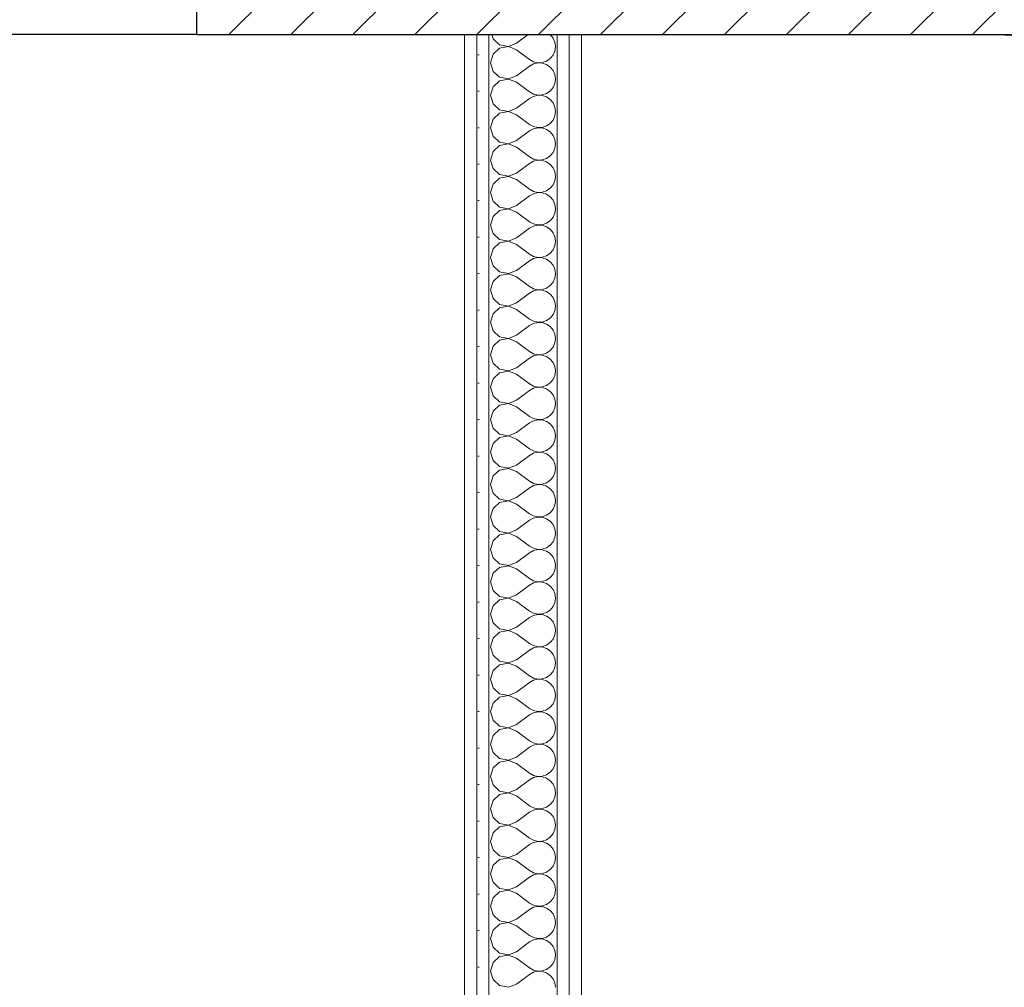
# Model space of a CAD drawing. Header units: millimetres. Extents: x 172139 to 266886, y 89525 to 138225.
# Tile 79 of 82: x 215754 to 216765, y 120167 to 121161. Entities that reach past the tile are written whole.
import ezdxf

# ---------------------------------------------------------------- set-up
doc = ezdxf.new("R2010")
doc.units = ezdxf.units.MM
doc.header["$MEASUREMENT"] = 0
for name, color, linetype in [('KR_INW', 7, 'Continuous'), ('NAPIS_SODON', 7, 'Continuous'), ('Okna ArchiCADa', 7, 'Continuous'), ('ROZBUDOWA_NOWE_DZIAŁOWE', 7, 'Continuous')]:
    doc.layers.add(name, color=color, linetype=linetype)
for name, color, linetype, lineweight in [('KR_INW_Nr_pióra__101', 252, 'Continuous', 5), ('KR_INW_Nr_pióra__27', 7, 'Continuous', 25), ('NAPIS_SODON_Nr_pióra__121', 255, 'Continuous', 0), ('Okna ArchiCADa_Nr_pióra__27', 7, 'Continuous', 25), ('ROZBUDOWA_NOWE_DZIAŁOWE_Nr_pióra__47', 7, 'Continuous', 15), ('STREFA_NOWE_POM_Nr_pióra__121', 255, 'Continuous', 0)]:
    doc.layers.add(name, color=color, linetype=linetype, lineweight=lineweight)
for name, color, linetype, lineweight, true_color in [('Okna ArchiCADa_Nr_pióra__61', 7, 'Continuous', 13, 0x6a6a6a), ('Okna ArchiCADa_Nr_pióra__64', 7, 'Continuous', 13, 0x41c341), ('ROZBUDOWA_NOWE_DZIAŁOWE_Nr_pióra__24', 7, 'Continuous', 15, 0x029e21), ('ROZBUDOWA_NOWE_DZIAŁOWE_Nr_pióra__4', 7, 'Continuous', 13, 0x029e21), ('ROZBUDOWA_NOWE_DZIAŁOWE_Nr_pióra__67', 7, 'Continuous', 13, 0x6a6a6a)]:
    doc.layers.add(name, color=color, linetype=linetype, lineweight=lineweight, true_color=true_color)
pattern_1 = [(0, (0, 0), (0, 37.5), [0, -37.5])]

# ---------------------------------------------------------------- blocks, each defined once
blk = doc.blocks.new('Strop_2', base_point=(188316, 115154.1))
at = {"layer": 'NAPIS_SODON_Nr_pióra__121', "linetype": 'Continuous', "flags": 128}
blk.add_lwpolyline([(205315.4, 121145.6), (224463.2, 121145.6), (224463.2, 120284.7), (224843.2, 120284.7), (224843.2, 121525.6), (230445.6, 121525.6), (230445.6, 120284.7), (230445.6, 115394.1), (230442.2, 115394.1), (230443.9, 117003.9), (226439, 117009.8), (226379.4, 115221.6), (224893.2, 115252.5), (224893.2, 113397.6), (205242.2, 113397.6)], dxfattribs=at)
blk = doc.blocks.new('Okno dwuskrzydłowe 19')
at = {"layer": 'Okna ArchiCADa_Nr_pióra__64', "linetype": 'Continuous'}
blk.add_line((-562.8, 230), (562.8, 230), dxfattribs=at)
blk = doc.blocks.new('Wnęka sklepiona płasko 19_3')
at = {"layer": 'Okna ArchiCADa_Nr_pióra__27', "linetype": 'Continuous'}
for p, q in [((1278.5, 250), (-1278.5, 250)), ((1278.5, 130), (1278.5, 250))]:
    blk.add_line(p, q, dxfattribs=at)
at = {"layer": 'Okna ArchiCADa_Nr_pióra__61', "linetype": 'Continuous'}
blk.add_line((-1278.5, 250), (1278.5, 250), dxfattribs=at)
blk = doc.blocks.new('Ściana_1', base_point=(179075.1, 121675.6))
at = {"layer": 'KR_INW_Nr_pióra__101', "linetype": 'Continuous'}
h = blk.add_hatch(dxfattribs=at)
h.set_pattern_fill('Cegła_licówka', color=256, style=0, pattern_type=2)
h.set_pattern_definition([(45, (0, 0), (-31.819804, 31.819804), [])])
h.paths.add_polyline_path([(215935.4, 121525.6), (215935.4, 121425.6), (215935.4, 121375.6), (215935.4, 121145.6), (217492.2, 121145.6), (217492.2, 121375.6), (217492.2, 121425.6), (217492.2, 121525.6)])
at = {"layer": 'KR_INW_Nr_pióra__27', "linetype": 'Continuous', "flags": 128}
blk.add_lwpolyline([(215935.4, 121145.6), (217492.2, 121145.6)], dxfattribs=at)
at = {"layer": 'Okna ArchiCADa', "color": 251, "linetype": 'Continuous', "lineweight": 13, "true_color": 0x6a6a6a, "xscale": -1, "zscale": 1000, "rotation": 180}
blk.add_blockref('Wnęka sklepiona płasko 19_3', (214656.9, 121395.6), dxfattribs=at)
at = {"layer": 'Okna ArchiCADa_Nr_pióra__64', "linetype": 'Continuous', "xscale": -1, "zscale": 1000, "rotation": 180}
blk.add_blockref('Okno dwuskrzydłowe 19', (215372.6, 121375.6), dxfattribs=at)
blk = doc.blocks.new('*X452')
at = {"layer": 'ROZBUDOWA_NOWE_DZIAŁOWE_Nr_pióra__4', "linetype": 'Continuous'}
for p, q in [((216238.8, 121145.6), (216240, 121141.2)), ((216240, 121141.2), (216246.7, 121135.1)), ((216264.2, 121136.7), (216276.1, 121145.6)), ((216301.7, 121142.1), (216298.8, 121145.6)), ((216303.5, 121137.9), (216301.7, 121142.1)), ((216246.7, 121131.6), (216240, 121125.4)), ((216246.7, 121135.1), (216255.7, 121133.4)), ((216255.7, 121133.3), (216246.7, 121131.6)), ((216255.7, 121133.4), (216264.2, 121136.7)), ((216264.2, 121130), (216255.7, 121133.3)), ((216304.2, 121133.3), (216303.5, 121137.9)), ((216303.5, 121128.8), (216304.2, 121133.3)), ((216240, 121125.4), (216237.5, 121116.7)), ((216264.2, 121130), (216277.5, 121120)), ((216295, 121118.4), (216298.7, 121121)), ((216298.7, 121121), (216301.7, 121124.6)), ((216301.7, 121124.6), (216303.5, 121128.8)), ((216237.5, 121116.7), (216240, 121107.9)), ((216264.2, 121103.3), (216277.5, 121113.3)), ((216277.5, 121120), (216281.5, 121117.8)), ((216281.5, 121115.6), (216277.5, 121113.3)), ((216281.5, 121117.8), (216286, 121116.7)), ((216286, 121116.6), (216281.5, 121115.6)), ((216286, 121116.7), (216290.6, 121117)), ((216290.6, 121116.4), (216286, 121116.6)), ((216290.6, 121117), (216295, 121118.4)), ((216295, 121114.9), (216290.6, 121116.4)), ((216298.7, 121112.3), (216295, 121114.9)), ((216301.7, 121108.8), (216298.7, 121112.3)), ((216240, 121107.9), (216246.7, 121101.8)), ((216246.7, 121101.8), (216255.7, 121100.1)), ((216255.7, 121100.1), (216264.2, 121103.3)), ((216303.5, 121104.6), (216301.7, 121108.8)), ((216304.2, 121100), (216303.5, 121104.6)), ((216240, 121092.1), (216237.5, 121083.3)), ((216246.7, 121098.2), (216240, 121092.1)), ((216255.7, 121099.9), (216246.7, 121098.2)), ((216264.2, 121096.7), (216255.7, 121099.9)), ((216264.2, 121096.7), (216277.5, 121086.7)), ((216298.7, 121087.7), (216301.7, 121091.2)), ((216301.7, 121091.2), (216303.5, 121095.4)), ((216303.5, 121095.4), (216304.2, 121100)), ((216237.5, 121083.3), (216240, 121074.6)), ((216277.5, 121086.7), (216281.5, 121084.4)), ((216281.5, 121082.2), (216277.5, 121080)), ((216281.5, 121084.4), (216286, 121083.4)), ((216286, 121083.3), (216281.5, 121082.2)), ((216286, 121083.4), (216290.6, 121083.6)), ((216290.6, 121083), (216286, 121083.3)), ((216290.6, 121083.6), (216295, 121085.1)), ((216295, 121081.6), (216290.6, 121083)), ((216295, 121085.1), (216298.7, 121087.7)), ((216298.7, 121079), (216295, 121081.6)), ((216240, 121074.6), (216246.7, 121068.4)), ((216264.2, 121070), (216277.5, 121080)), ((216301.7, 121075.4), (216298.7, 121079)), ((216303.5, 121071.2), (216301.7, 121075.4)), ((216304.2, 121066.7), (216303.5, 121071.2)), ((216246.7, 121064.9), (216240, 121058.8)), ((216246.7, 121068.4), (216255.7, 121066.7)), ((216255.7, 121066.6), (216246.7, 121064.9)), ((216255.7, 121066.7), (216264.2, 121070)), ((216264.2, 121063.3), (216255.7, 121066.6)), ((216264.2, 121063.3), (216277.5, 121053.3)), ((216301.7, 121057.9), (216303.5, 121062.1)), ((216303.5, 121062.1), (216304.2, 121066.7)), ((216240, 121058.8), (216237.5, 121050)), ((216277.5, 121053.3), (216281.5, 121051.1)), ((216281.5, 121051.1), (216286, 121050.1)), ((216286, 121050.1), (216290.6, 121050.3)), ((216290.6, 121050.3), (216295, 121051.8)), ((216295, 121051.8), (216298.7, 121054.4)), ((216298.7, 121054.4), (216301.7, 121057.9)), ((216237.5, 121050), (216240, 121041.2)), ((216240, 121041.2), (216246.7, 121035.1)), ((216264.2, 121036.7), (216277.5, 121046.7)), ((216281.5, 121048.9), (216277.5, 121046.7)), ((216286, 121049.9), (216281.5, 121048.9)), ((216290.6, 121049.7), (216286, 121049.9)), ((216295, 121048.2), (216290.6, 121049.7)), ((216298.7, 121045.6), (216295, 121048.2)), ((216301.7, 121042.1), (216298.7, 121045.6)), ((216303.5, 121037.9), (216301.7, 121042.1)), ((216246.7, 121031.6), (216240, 121025.4)), ((216246.7, 121035.1), (216255.7, 121033.4)), ((216255.7, 121033.3), (216246.7, 121031.6)), ((216255.7, 121033.4), (216264.2, 121036.7)), ((216264.2, 121030), (216255.7, 121033.3)), ((216264.2, 121030), (216277.5, 121020)), ((216304.2, 121033.3), (216303.5, 121037.9)), ((216303.5, 121028.8), (216304.2, 121033.3)), ((216240, 121025.4), (216237.5, 121016.7)), ((216277.5, 121020), (216281.5, 121017.8)), ((216295, 121018.4), (216298.7, 121021)), ((216298.7, 121021), (216301.7, 121024.6)), ((216301.7, 121024.6), (216303.5, 121028.8)), ((216237.5, 121016.7), (216240, 121007.9)), ((216264.2, 121003.3), (216277.5, 121013.3)), ((216281.5, 121015.6), (216277.5, 121013.3)), ((216281.5, 121017.8), (216286, 121016.7)), ((216286, 121016.6), (216281.5, 121015.6)), ((216286, 121016.7), (216290.6, 121017)), ((216290.6, 121016.4), (216286, 121016.6)), ((216290.6, 121017), (216295, 121018.4)), ((216295, 121014.9), (216290.6, 121016.4)), ((216298.7, 121012.3), (216295, 121014.9)), ((216301.7, 121008.8), (216298.7, 121012.3)), ((216240, 121007.9), (216246.7, 121001.8)), ((216246.7, 121001.8), (216255.7, 121000.1)), ((216255.7, 120999.9), (216246.7, 120998.2)), ((216255.7, 121000.1), (216264.2, 121003.3)), ((216264.2, 120996.7), (216255.7, 120999.9)), ((216303.5, 121004.6), (216301.7, 121008.8)), ((216304.2, 121000), (216303.5, 121004.6)), ((216303.5, 120995.4), (216304.2, 121000)), ((216240, 120992.1), (216237.5, 120983.3)), ((216246.7, 120998.2), (216240, 120992.1)), ((216264.2, 120996.7), (216277.5, 120986.7)), ((216298.7, 120987.7), (216301.7, 120991.2)), ((216301.7, 120991.2), (216303.5, 120995.4)), ((216237.5, 120983.3), (216240, 120974.6)), ((216264.2, 120970), (216277.5, 120980)), ((216277.5, 120986.7), (216281.5, 120984.4)), ((216281.5, 120982.2), (216277.5, 120980)), ((216281.5, 120984.4), (216286, 120983.4)), ((216286, 120983.3), (216281.5, 120982.2)), ((216286, 120983.4), (216290.6, 120983.6)), ((216290.6, 120983), (216286, 120983.3)), ((216290.6, 120983.6), (216295, 120985.1)), ((216295, 120981.6), (216290.6, 120983)), ((216295, 120985.1), (216298.7, 120987.7)), ((216298.7, 120979), (216295, 120981.6)), ((216240, 120974.6), (216246.7, 120968.4)), ((216255.7, 120966.7), (216264.2, 120970)), ((216301.7, 120975.4), (216298.7, 120979)), ((216303.5, 120971.2), (216301.7, 120975.4)), ((216304.2, 120966.7), (216303.5, 120971.2)), ((216246.7, 120964.9), (216240, 120958.8)), ((216246.7, 120968.4), (216255.7, 120966.7)), ((216255.7, 120966.6), (216246.7, 120964.9)), ((216264.2, 120963.3), (216255.7, 120966.6)), ((216264.2, 120963.3), (216277.5, 120953.3)), ((216301.7, 120957.9), (216303.5, 120962.1)), ((216303.5, 120962.1), (216304.2, 120966.7)), ((216240, 120958.8), (216237.5, 120950)), ((216237.5, 120950), (216240, 120941.2)), ((216277.5, 120953.3), (216281.5, 120951.1)), ((216281.5, 120951.1), (216286, 120950.1)), ((216286, 120949.9), (216281.5, 120948.9)), ((216286, 120950.1), (216290.6, 120950.3)), ((216290.6, 120949.7), (216286, 120949.9)), ((216290.6, 120950.3), (216295, 120951.8)), ((216295, 120948.2), (216290.6, 120949.7)), ((216295, 120951.8), (216298.7, 120954.4)), ((216298.7, 120954.4), (216301.7, 120957.9)), ((216240, 120941.2), (216246.7, 120935.1)), ((216264.2, 120936.7), (216277.5, 120946.7)), ((216281.5, 120948.9), (216277.5, 120946.7)), ((216298.7, 120945.6), (216295, 120948.2)), ((216301.7, 120942.1), (216298.7, 120945.6)), ((216303.5, 120937.9), (216301.7, 120942.1)), ((216246.7, 120931.6), (216240, 120925.4)), ((216246.7, 120935.1), (216255.7, 120933.4)), ((216255.7, 120933.3), (216246.7, 120931.6)), ((216255.7, 120933.4), (216264.2, 120936.7)), ((216264.2, 120930), (216255.7, 120933.3)), ((216264.2, 120930), (216277.5, 120920)), ((216304.2, 120933.3), (216303.5, 120937.9)), ((216303.5, 120928.8), (216304.2, 120933.3)), ((216240, 120925.4), (216237.5, 120916.7)), ((216277.5, 120920), (216281.5, 120917.8)), ((216295, 120918.4), (216298.7, 120921)), ((216298.7, 120921), (216301.7, 120924.6)), ((216301.7, 120924.6), (216303.5, 120928.8)), ((216237.5, 120916.7), (216240, 120907.9)), ((216264.2, 120903.3), (216277.5, 120913.3)), ((216281.5, 120915.6), (216277.5, 120913.3)), ((216281.5, 120917.8), (216286, 120916.7)), ((216286, 120916.6), (216281.5, 120915.6)), ((216286, 120916.7), (216290.6, 120917)), ((216290.6, 120916.4), (216286, 120916.6)), ((216290.6, 120917), (216295, 120918.4)), ((216295, 120914.9), (216290.6, 120916.4)), ((216298.7, 120912.3), (216295, 120914.9)), ((216301.7, 120908.8), (216298.7, 120912.3)), ((216303.5, 120904.6), (216301.7, 120908.8)), ((216240, 120907.9), (216246.7, 120901.8)), ((216246.7, 120901.8), (216255.7, 120900.1)), ((216255.7, 120899.9), (216246.7, 120898.2)), ((216255.7, 120900.1), (216264.2, 120903.3)), ((216264.2, 120896.7), (216255.7, 120899.9)), ((216304.2, 120900), (216303.5, 120904.6)), ((216303.5, 120895.4), (216304.2, 120900)), ((216240, 120892.1), (216237.5, 120883.3)), ((216246.7, 120898.2), (216240, 120892.1)), ((216264.2, 120896.7), (216277.5, 120886.7)), ((216298.7, 120887.7), (216301.7, 120891.2)), ((216301.7, 120891.2), (216303.5, 120895.4)), ((216237.5, 120883.3), (216240, 120874.6)), ((216264.2, 120870), (216277.5, 120880)), ((216277.5, 120886.7), (216281.5, 120884.4)), ((216281.5, 120882.2), (216277.5, 120880)), ((216281.5, 120884.4), (216286, 120883.4)), ((216286, 120883.3), (216281.5, 120882.2)), ((216286, 120883.4), (216290.6, 120883.6)), ((216290.6, 120883), (216286, 120883.3)), ((216290.6, 120883.6), (216295, 120885.1)), ((216295, 120881.6), (216290.6, 120883)), ((216295, 120885.1), (216298.7, 120887.7)), ((216298.7, 120879), (216295, 120881.6)), ((216301.7, 120875.4), (216298.7, 120879)), ((216240, 120874.6), (216246.7, 120868.4)), ((216246.7, 120868.4), (216255.7, 120866.7)), ((216255.7, 120866.7), (216264.2, 120870)), ((216303.5, 120871.2), (216301.7, 120875.4)), ((216304.2, 120866.7), (216303.5, 120871.2)), ((216240, 120858.8), (216237.5, 120850)), ((216246.7, 120864.9), (216240, 120858.8)), ((216255.7, 120866.6), (216246.7, 120864.9)), ((216264.2, 120863.3), (216255.7, 120866.6)), ((216264.2, 120863.3), (216277.5, 120853.3)), ((216301.7, 120857.9), (216303.5, 120862.1)), ((216303.5, 120862.1), (216304.2, 120866.7)), ((216237.5, 120850), (216240, 120841.2)), ((216277.5, 120853.3), (216281.5, 120851.1)), ((216281.5, 120848.9), (216277.5, 120846.7)), ((216281.5, 120851.1), (216286, 120850.1)), ((216286, 120849.9), (216281.5, 120848.9)), ((216286, 120850.1), (216290.6, 120850.3)), ((216290.6, 120849.7), (216286, 120849.9)), ((216290.6, 120850.3), (216295, 120851.8)), ((216295, 120848.2), (216290.6, 120849.7)), ((216295, 120851.8), (216298.7, 120854.4)), ((216298.7, 120845.6), (216295, 120848.2)), ((216298.7, 120854.4), (216301.7, 120857.9)), ((216240, 120841.2), (216246.7, 120835.1)), ((216264.2, 120836.7), (216277.5, 120846.7)), ((216301.7, 120842.1), (216298.7, 120845.6)), ((216303.5, 120837.9), (216301.7, 120842.1)), ((216304.2, 120833.3), (216303.5, 120837.9)), ((216246.7, 120831.6), (216240, 120825.4)), ((216246.7, 120835.1), (216255.7, 120833.4)), ((216255.7, 120833.3), (216246.7, 120831.6)), ((216255.7, 120833.4), (216264.2, 120836.7)), ((216264.2, 120830), (216255.7, 120833.3)), ((216264.2, 120830), (216277.5, 120820)), ((216301.7, 120824.6), (216303.5, 120828.8)), ((216303.5, 120828.8), (216304.2, 120833.3)), ((216240, 120825.4), (216237.5, 120816.7)), ((216277.5, 120820), (216281.5, 120817.8)), ((216281.5, 120817.8), (216286, 120816.7)), ((216290.6, 120817), (216295, 120818.4)), ((216295, 120818.4), (216298.7, 120821)), ((216298.7, 120821), (216301.7, 120824.6)), ((216237.5, 120816.7), (216240, 120807.9)), ((216240, 120807.9), (216246.7, 120801.8)), ((216264.2, 120803.3), (216277.5, 120813.3)), ((216281.5, 120815.6), (216277.5, 120813.3)), ((216286, 120816.6), (216281.5, 120815.6)), ((216286, 120816.7), (216290.6, 120817)), ((216290.6, 120816.4), (216286, 120816.6)), ((216295, 120814.9), (216290.6, 120816.4)), ((216298.7, 120812.3), (216295, 120814.9)), ((216301.7, 120808.8), (216298.7, 120812.3)), ((216303.5, 120804.6), (216301.7, 120808.8)), ((216246.7, 120798.2), (216240, 120792.1)), ((216246.7, 120801.8), (216255.7, 120800.1)), ((216255.7, 120799.9), (216246.7, 120798.2)), ((216255.7, 120800.1), (216264.2, 120803.3)), ((216264.2, 120796.7), (216255.7, 120799.9)), ((216304.2, 120800), (216303.5, 120804.6)), ((216303.5, 120795.4), (216304.2, 120800)), ((216240, 120792.1), (216237.5, 120783.3)), ((216264.2, 120796.7), (216277.5, 120786.7)), ((216295, 120785.1), (216298.7, 120787.7)), ((216298.7, 120787.7), (216301.7, 120791.2)), ((216301.7, 120791.2), (216303.5, 120795.4)), ((216237.5, 120783.3), (216240, 120774.6)), ((216264.2, 120770), (216277.5, 120780)), ((216277.5, 120786.7), (216281.5, 120784.4)), ((216281.5, 120782.2), (216277.5, 120780)), ((216281.5, 120784.4), (216286, 120783.4)), ((216286, 120783.3), (216281.5, 120782.2)), ((216286, 120783.4), (216290.6, 120783.6)), ((216290.6, 120783), (216286, 120783.3)), ((216290.6, 120783.6), (216295, 120785.1)), ((216295, 120781.6), (216290.6, 120783)), ((216298.7, 120779), (216295, 120781.6)), ((216301.7, 120775.4), (216298.7, 120779)), ((216240, 120774.6), (216246.7, 120768.4)), ((216246.7, 120768.4), (216255.7, 120766.7)), ((216255.7, 120766.7), (216264.2, 120770)), ((216303.5, 120771.2), (216301.7, 120775.4)), ((216304.2, 120766.7), (216303.5, 120771.2)), ((216240, 120758.8), (216237.5, 120750)), ((216246.7, 120764.9), (216240, 120758.8)), ((216255.7, 120766.6), (216246.7, 120764.9)), ((216264.2, 120763.3), (216255.7, 120766.6)), ((216264.2, 120763.3), (216277.5, 120753.3)), ((216298.7, 120754.4), (216301.7, 120757.9)), ((216301.7, 120757.9), (216303.5, 120762.1)), ((216303.5, 120762.1), (216304.2, 120766.7)), ((216237.5, 120750), (216240, 120741.2)), ((216277.5, 120753.3), (216281.5, 120751.1)), ((216281.5, 120748.9), (216277.5, 120746.7)), ((216281.5, 120751.1), (216286, 120750.1)), ((216286, 120749.9), (216281.5, 120748.9)), ((216286, 120750.1), (216290.6, 120750.3)), ((216290.6, 120749.7), (216286, 120749.9)), ((216290.6, 120750.3), (216295, 120751.8)), ((216295, 120748.2), (216290.6, 120749.7)), ((216295, 120751.8), (216298.7, 120754.4)), ((216298.7, 120745.6), (216295, 120748.2)), ((216240, 120741.2), (216246.7, 120735.1)), ((216264.2, 120736.7), (216277.5, 120746.7)), ((216301.7, 120742.1), (216298.7, 120745.6)), ((216303.5, 120737.9), (216301.7, 120742.1)), ((216304.2, 120733.3), (216303.5, 120737.9)), ((216246.7, 120731.6), (216240, 120725.4)), ((216246.7, 120735.1), (216255.7, 120733.4)), ((216255.7, 120733.3), (216246.7, 120731.6)), ((216255.7, 120733.4), (216264.2, 120736.7)), ((216264.2, 120730), (216255.7, 120733.3)), ((216264.2, 120730), (216277.5, 120720)), ((216301.7, 120724.6), (216303.5, 120728.8)), ((216303.5, 120728.8), (216304.2, 120733.3)), ((216240, 120725.4), (216237.5, 120716.7)), ((216237.5, 120716.7), (216240, 120707.9)), ((216277.5, 120720), (216281.5, 120717.8)), ((216281.5, 120717.8), (216286, 120716.7)), ((216286, 120716.6), (216281.5, 120715.6)), ((216286, 120716.7), (216290.6, 120717)), ((216290.6, 120716.4), (216286, 120716.6)), ((216290.6, 120717), (216295, 120718.4)), ((216295, 120718.4), (216298.7, 120721)), ((216298.7, 120721), (216301.7, 120724.6)), ((216240, 120707.9), (216246.7, 120701.8)), ((216264.2, 120703.3), (216277.5, 120713.3)), ((216281.5, 120715.6), (216277.5, 120713.3)), ((216295, 120714.9), (216290.6, 120716.4)), ((216298.7, 120712.3), (216295, 120714.9)), ((216301.7, 120708.8), (216298.7, 120712.3)), ((216303.5, 120704.6), (216301.7, 120708.8)), ((216246.7, 120698.2), (216240, 120692.1)), ((216246.7, 120701.8), (216255.7, 120700.1)), ((216255.7, 120699.9), (216246.7, 120698.2)), ((216255.7, 120700.1), (216264.2, 120703.3)), ((216264.2, 120696.7), (216255.7, 120699.9)), ((216264.2, 120696.7), (216277.5, 120686.7)), ((216304.2, 120700), (216303.5, 120704.6)), ((216303.5, 120695.4), (216304.2, 120700)), ((216240, 120692.1), (216237.5, 120683.3)), ((216277.5, 120686.7), (216281.5, 120684.4)), ((216295, 120685.1), (216298.7, 120687.7)), ((216298.7, 120687.7), (216301.7, 120691.2)), ((216301.7, 120691.2), (216303.5, 120695.4)), ((216237.5, 120683.3), (216240, 120674.6)), ((216264.2, 120670), (216277.5, 120680)), ((216281.5, 120682.2), (216277.5, 120680)), ((216281.5, 120684.4), (216286, 120683.4)), ((216286, 120683.3), (216281.5, 120682.2)), ((216286, 120683.4), (216290.6, 120683.6)), ((216290.6, 120683), (216286, 120683.3)), ((216290.6, 120683.6), (216295, 120685.1)), ((216295, 120681.6), (216290.6, 120683)), ((216298.7, 120679), (216295, 120681.6)), ((216301.7, 120675.4), (216298.7, 120679)), ((216240, 120674.6), (216246.7, 120668.4)), ((216246.7, 120668.4), (216255.7, 120666.7)), ((216255.7, 120666.6), (216246.7, 120664.9)), ((216255.7, 120666.7), (216264.2, 120670)), ((216264.2, 120663.3), (216255.7, 120666.6)), ((216303.5, 120671.2), (216301.7, 120675.4)), ((216304.2, 120666.7), (216303.5, 120671.2)), ((216303.5, 120662.1), (216304.2, 120666.7)), ((216240, 120658.8), (216237.5, 120650)), ((216246.7, 120664.9), (216240, 120658.8)), ((216264.2, 120663.3), (216277.5, 120653.3)), ((216298.7, 120654.4), (216301.7, 120657.9)), ((216301.7, 120657.9), (216303.5, 120662.1)), ((216237.5, 120650), (216240, 120641.2)), ((216264.2, 120636.7), (216277.5, 120646.7)), ((216277.5, 120653.3), (216281.5, 120651.1)), ((216281.5, 120648.9), (216277.5, 120646.7)), ((216281.5, 120651.1), (216286, 120650.1)), ((216286, 120649.9), (216281.5, 120648.9)), ((216286, 120650.1), (216290.6, 120650.3)), ((216290.6, 120649.7), (216286, 120649.9)), ((216290.6, 120650.3), (216295, 120651.8)), ((216295, 120648.2), (216290.6, 120649.7)), ((216295, 120651.8), (216298.7, 120654.4)), ((216298.7, 120645.6), (216295, 120648.2)), ((216240, 120641.2), (216246.7, 120635.1)), ((216255.7, 120633.4), (216264.2, 120636.7)), ((216301.7, 120642.1), (216298.7, 120645.6)), ((216303.5, 120637.9), (216301.7, 120642.1)), ((216304.2, 120633.3), (216303.5, 120637.9)), ((216246.7, 120631.6), (216240, 120625.4)), ((216246.7, 120635.1), (216255.7, 120633.4)), ((216255.7, 120633.3), (216246.7, 120631.6)), ((216264.2, 120630), (216255.7, 120633.3)), ((216264.2, 120630), (216277.5, 120620)), ((216301.7, 120624.6), (216303.5, 120628.8)), ((216303.5, 120628.8), (216304.2, 120633.3)), ((216240, 120625.4), (216237.5, 120616.7)), ((216237.5, 120616.7), (216240, 120607.9)), ((216277.5, 120620), (216281.5, 120617.8)), ((216281.5, 120615.6), (216277.5, 120613.3)), ((216281.5, 120617.8), (216286, 120616.7)), ((216286, 120616.6), (216281.5, 120615.6)), ((216286, 120616.7), (216290.6, 120617)), ((216290.6, 120616.4), (216286, 120616.6)), ((216290.6, 120617), (216295, 120618.4)), ((216295, 120614.9), (216290.6, 120616.4)), ((216295, 120618.4), (216298.7, 120621)), ((216298.7, 120621), (216301.7, 120624.6)), ((216240, 120607.9), (216246.7, 120601.8)), ((216264.2, 120603.3), (216277.5, 120613.3)), ((216298.7, 120612.3), (216295, 120614.9)), ((216301.7, 120608.8), (216298.7, 120612.3)), ((216303.5, 120604.6), (216301.7, 120608.8)), ((216246.7, 120598.2), (216240, 120592.1)), ((216246.7, 120601.8), (216255.7, 120600.1)), ((216255.7, 120599.9), (216246.7, 120598.2)), ((216255.7, 120600.1), (216264.2, 120603.3)), ((216264.2, 120596.7), (216255.7, 120599.9)), ((216264.2, 120596.7), (216277.5, 120586.7)), ((216301.7, 120591.2), (216303.5, 120595.4)), ((216304.2, 120600), (216303.5, 120604.6)), ((216303.5, 120595.4), (216304.2, 120600)), ((216240, 120592.1), (216237.5, 120583.3)), ((216277.5, 120586.7), (216281.5, 120584.4)), ((216290.6, 120583.6), (216295, 120585.1)), ((216295, 120585.1), (216298.7, 120587.7)), ((216298.7, 120587.7), (216301.7, 120591.2)), ((216237.5, 120583.3), (216240, 120574.6)), ((216264.2, 120570), (216277.5, 120580)), ((216281.5, 120582.2), (216277.5, 120580)), ((216281.5, 120584.4), (216286, 120583.4)), ((216286, 120583.3), (216281.5, 120582.2)), ((216286, 120583.4), (216290.6, 120583.6)), ((216290.6, 120583), (216286, 120583.3)), ((216295, 120581.6), (216290.6, 120583)), ((216298.7, 120579), (216295, 120581.6)), ((216301.7, 120575.4), (216298.7, 120579)), ((216303.5, 120571.2), (216301.7, 120575.4)), ((216240, 120574.6), (216246.7, 120568.4)), ((216246.7, 120564.9), (216240, 120558.8)), ((216246.7, 120568.4), (216255.7, 120566.7)), ((216255.7, 120566.6), (216246.7, 120564.9)), ((216255.7, 120566.7), (216264.2, 120570)), ((216264.2, 120563.3), (216255.7, 120566.6)), ((216304.2, 120566.7), (216303.5, 120571.2)), ((216303.5, 120562.1), (216304.2, 120566.7)), ((216240, 120558.8), (216237.5, 120550)), ((216264.2, 120563.3), (216277.5, 120553.3)), ((216298.7, 120554.4), (216301.7, 120557.9)), ((216301.7, 120557.9), (216303.5, 120562.1)), ((216237.5, 120550), (216240, 120541.2)), ((216264.2, 120536.7), (216277.5, 120546.7)), ((216277.5, 120553.3), (216281.5, 120551.1)), ((216281.5, 120548.9), (216277.5, 120546.7)), ((216281.5, 120551.1), (216286, 120550.1)), ((216286, 120549.9), (216281.5, 120548.9)), ((216286, 120550.1), (216290.6, 120550.3)), ((216290.6, 120549.7), (216286, 120549.9)), ((216290.6, 120550.3), (216295, 120551.8)), ((216295, 120548.2), (216290.6, 120549.7)), ((216295, 120551.8), (216298.7, 120554.4)), ((216298.7, 120545.6), (216295, 120548.2)), ((216301.7, 120542.1), (216298.7, 120545.6)), ((216240, 120541.2), (216246.7, 120535.1)), ((216246.7, 120535.1), (216255.7, 120533.4)), ((216255.7, 120533.4), (216264.2, 120536.7)), ((216303.5, 120537.9), (216301.7, 120542.1)), ((216304.2, 120533.3), (216303.5, 120537.9)), ((216240, 120525.4), (216237.5, 120516.7)), ((216246.7, 120531.6), (216240, 120525.4)), ((216255.7, 120533.3), (216246.7, 120531.6)), ((216264.2, 120530), (216255.7, 120533.3)), ((216264.2, 120530), (216277.5, 120520)), ((216298.7, 120521), (216301.7, 120524.6)), ((216301.7, 120524.6), (216303.5, 120528.8)), ((216303.5, 120528.8), (216304.2, 120533.3)), ((216237.5, 120516.7), (216240, 120507.9)), ((216277.5, 120520), (216281.5, 120517.8)), ((216281.5, 120515.6), (216277.5, 120513.3)), ((216281.5, 120517.8), (216286, 120516.7)), ((216286, 120516.6), (216281.5, 120515.6)), ((216286, 120516.7), (216290.6, 120517)), ((216290.6, 120516.4), (216286, 120516.6)), ((216290.6, 120517), (216295, 120518.4)), ((216295, 120514.9), (216290.6, 120516.4)), ((216295, 120518.4), (216298.7, 120521)), ((216298.7, 120512.3), (216295, 120514.9)), ((216240, 120507.9), (216246.7, 120501.8)), ((216264.2, 120503.3), (216277.5, 120513.3)), ((216301.7, 120508.8), (216298.7, 120512.3)), ((216303.5, 120504.6), (216301.7, 120508.8)), ((216304.2, 120500), (216303.5, 120504.6)), ((216246.7, 120498.2), (216240, 120492.1)), ((216246.7, 120501.8), (216255.7, 120500.1)), ((216255.7, 120499.9), (216246.7, 120498.2)), ((216255.7, 120500.1), (216264.2, 120503.3)), ((216264.2, 120496.7), (216255.7, 120499.9)), ((216264.2, 120496.7), (216277.5, 120486.7)), ((216301.7, 120491.2), (216303.5, 120495.4)), ((216303.5, 120495.4), (216304.2, 120500)), ((216240, 120492.1), (216237.5, 120483.3)), ((216277.5, 120486.7), (216281.5, 120484.4)), ((216281.5, 120484.4), (216286, 120483.4)), ((216290.6, 120483.6), (216295, 120485.1)), ((216295, 120485.1), (216298.7, 120487.7)), ((216298.7, 120487.7), (216301.7, 120491.2)), ((216237.5, 120483.3), (216240, 120474.6)), ((216240, 120474.6), (216246.7, 120468.4)), ((216264.2, 120470), (216277.5, 120480)), ((216281.5, 120482.2), (216277.5, 120480)), ((216286, 120483.3), (216281.5, 120482.2)), ((216286, 120483.4), (216290.6, 120483.6)), ((216290.6, 120483), (216286, 120483.3)), ((216295, 120481.6), (216290.6, 120483)), ((216298.7, 120479), (216295, 120481.6)), ((216301.7, 120475.4), (216298.7, 120479)), ((216303.5, 120471.2), (216301.7, 120475.4)), ((216246.7, 120464.9), (216240, 120458.8)), ((216246.7, 120468.4), (216255.7, 120466.7)), ((216255.7, 120466.6), (216246.7, 120464.9)), ((216255.7, 120466.7), (216264.2, 120470)), ((216264.2, 120463.3), (216255.7, 120466.6)), ((216304.2, 120466.7), (216303.5, 120471.2)), ((216303.5, 120462.1), (216304.2, 120466.7)), ((216240, 120458.8), (216237.5, 120450)), ((216264.2, 120463.3), (216277.5, 120453.3)), ((216295, 120451.8), (216298.7, 120454.4)), ((216298.7, 120454.4), (216301.7, 120457.9)), ((216301.7, 120457.9), (216303.5, 120462.1)), ((216237.5, 120450), (216240, 120441.2)), ((216264.2, 120436.7), (216277.5, 120446.7)), ((216277.5, 120453.3), (216281.5, 120451.1)), ((216281.5, 120448.9), (216277.5, 120446.7)), ((216281.5, 120451.1), (216286, 120450.1)), ((216286, 120449.9), (216281.5, 120448.9)), ((216286, 120450.1), (216290.6, 120450.3)), ((216290.6, 120449.7), (216286, 120449.9)), ((216290.6, 120450.3), (216295, 120451.8)), ((216295, 120448.2), (216290.6, 120449.7)), ((216298.7, 120445.6), (216295, 120448.2)), ((216301.7, 120442.1), (216298.7, 120445.6)), ((216240, 120441.2), (216246.7, 120435.1)), ((216246.7, 120435.1), (216255.7, 120433.4)), ((216255.7, 120433.4), (216264.2, 120436.7)), ((216303.5, 120437.9), (216301.7, 120442.1)), ((216304.2, 120433.3), (216303.5, 120437.9)), ((216303.5, 120428.8), (216304.2, 120433.3)), ((216240, 120425.4), (216237.5, 120416.7)), ((216246.7, 120431.6), (216240, 120425.4)), ((216255.7, 120433.3), (216246.7, 120431.6)), ((216264.2, 120430), (216255.7, 120433.3)), ((216264.2, 120430), (216277.5, 120420)), ((216298.7, 120421), (216301.7, 120424.6)), ((216301.7, 120424.6), (216303.5, 120428.8)), ((216237.5, 120416.7), (216240, 120407.9)), ((216264.2, 120403.3), (216277.5, 120413.3)), ((216277.5, 120420), (216281.5, 120417.8)), ((216281.5, 120415.6), (216277.5, 120413.3)), ((216281.5, 120417.8), (216286, 120416.7)), ((216286, 120416.6), (216281.5, 120415.6)), ((216286, 120416.7), (216290.6, 120417)), ((216290.6, 120416.4), (216286, 120416.6)), ((216290.6, 120417), (216295, 120418.4)), ((216295, 120414.9), (216290.6, 120416.4)), ((216295, 120418.4), (216298.7, 120421)), ((216298.7, 120412.3), (216295, 120414.9)), ((216240, 120407.9), (216246.7, 120401.8)), ((216255.7, 120400.1), (216264.2, 120403.3)), ((216301.7, 120408.8), (216298.7, 120412.3)), ((216303.5, 120404.6), (216301.7, 120408.8)), ((216304.2, 120400), (216303.5, 120404.6)), ((216246.7, 120398.2), (216240, 120392.1)), ((216246.7, 120401.8), (216255.7, 120400.1)), ((216255.7, 120399.9), (216246.7, 120398.2)), ((216264.2, 120396.7), (216255.7, 120399.9)), ((216264.2, 120396.7), (216277.5, 120386.7)), ((216301.7, 120391.2), (216303.5, 120395.4)), ((216303.5, 120395.4), (216304.2, 120400)), ((216240, 120392.1), (216237.5, 120383.3)), ((216237.5, 120383.3), (216240, 120374.6)), ((216277.5, 120386.7), (216281.5, 120384.4)), ((216281.5, 120384.4), (216286, 120383.4)), ((216286, 120383.3), (216281.5, 120382.2)), ((216286, 120383.4), (216290.6, 120383.6)), ((216290.6, 120383), (216286, 120383.3)), ((216290.6, 120383.6), (216295, 120385.1)), ((216295, 120381.6), (216290.6, 120383)), ((216295, 120385.1), (216298.7, 120387.7)), ((216298.7, 120387.7), (216301.7, 120391.2)), ((216240, 120374.6), (216246.7, 120368.4)), ((216264.2, 120370), (216277.5, 120380)), ((216281.5, 120382.2), (216277.5, 120380)), ((216298.7, 120379), (216295, 120381.6)), ((216301.7, 120375.4), (216298.7, 120379)), ((216303.5, 120371.2), (216301.7, 120375.4)), ((216246.7, 120364.9), (216240, 120358.8)), ((216246.7, 120368.4), (216255.7, 120366.7)), ((216255.7, 120366.6), (216246.7, 120364.9)), ((216255.7, 120366.7), (216264.2, 120370)), ((216264.2, 120363.3), (216255.7, 120366.6)), ((216264.2, 120363.3), (216277.5, 120353.3)), ((216304.2, 120366.7), (216303.5, 120371.2)), ((216303.5, 120362.1), (216304.2, 120366.7)), ((216240, 120358.8), (216237.5, 120350)), ((216277.5, 120353.3), (216281.5, 120351.1)), ((216295, 120351.8), (216298.7, 120354.4)), ((216298.7, 120354.4), (216301.7, 120357.9)), ((216301.7, 120357.9), (216303.5, 120362.1)), ((216237.5, 120350), (216240, 120341.2)), ((216264.2, 120336.7), (216277.5, 120346.7)), ((216281.5, 120348.9), (216277.5, 120346.7)), ((216281.5, 120351.1), (216286, 120350.1)), ((216286, 120349.9), (216281.5, 120348.9)), ((216286, 120350.1), (216290.6, 120350.3)), ((216290.6, 120349.7), (216286, 120349.9)), ((216290.6, 120350.3), (216295, 120351.8)), ((216295, 120348.2), (216290.6, 120349.7)), ((216298.7, 120345.6), (216295, 120348.2)), ((216301.7, 120342.1), (216298.7, 120345.6)), ((216240, 120341.2), (216246.7, 120335.1)), ((216246.7, 120335.1), (216255.7, 120333.4)), ((216255.7, 120333.3), (216246.7, 120331.6)), ((216255.7, 120333.4), (216264.2, 120336.7)), ((216264.2, 120330), (216255.7, 120333.3)), ((216303.5, 120337.9), (216301.7, 120342.1)), ((216304.2, 120333.3), (216303.5, 120337.9)), ((216303.5, 120328.8), (216304.2, 120333.3)), ((216240, 120325.4), (216237.5, 120316.7)), ((216246.7, 120331.6), (216240, 120325.4)), ((216264.2, 120330), (216277.5, 120320)), ((216298.7, 120321), (216301.7, 120324.6)), ((216301.7, 120324.6), (216303.5, 120328.8)), ((216237.5, 120316.7), (216240, 120307.9)), ((216264.2, 120303.3), (216277.5, 120313.3)), ((216277.5, 120320), (216281.5, 120317.8)), ((216281.5, 120315.6), (216277.5, 120313.3)), ((216281.5, 120317.8), (216286, 120316.7)), ((216286, 120316.6), (216281.5, 120315.6)), ((216286, 120316.7), (216290.6, 120317)), ((216290.6, 120316.4), (216286, 120316.6)), ((216290.6, 120317), (216295, 120318.4)), ((216295, 120314.9), (216290.6, 120316.4)), ((216295, 120318.4), (216298.7, 120321)), ((216298.7, 120312.3), (216295, 120314.9)), ((216301.7, 120308.8), (216298.7, 120312.3)), ((216240, 120307.9), (216246.7, 120301.8)), ((216255.7, 120300.1), (216264.2, 120303.3)), ((216303.5, 120304.6), (216301.7, 120308.8)), ((216304.2, 120300), (216303.5, 120304.6)), ((216240, 120292.1), (216237.5, 120283.3)), ((216246.7, 120298.2), (216240, 120292.1)), ((216246.7, 120301.8), (216255.7, 120300.1)), ((216255.7, 120299.9), (216246.7, 120298.2)), ((216264.2, 120296.7), (216255.7, 120299.9)), ((216264.2, 120296.7), (216277.5, 120286.7)), ((216301.7, 120291.2), (216303.5, 120295.4)), ((216303.5, 120295.4), (216304.2, 120300)), ((216237.5, 120283.3), (216240, 120274.6)), ((216277.5, 120286.7), (216281.5, 120284.4)), ((216281.5, 120282.2), (216277.5, 120280)), ((216281.5, 120284.4), (216286, 120283.4)), ((216286, 120283.3), (216281.5, 120282.2)), ((216286, 120283.4), (216290.6, 120283.6)), ((216290.6, 120283), (216286, 120283.3)), ((216290.6, 120283.6), (216295, 120285.1)), ((216295, 120281.6), (216290.6, 120283)), ((216295, 120285.1), (216298.7, 120287.7)), ((216298.7, 120287.7), (216301.7, 120291.2)), ((216240, 120274.6), (216246.7, 120268.4)), ((216264.2, 120270), (216277.5, 120280)), ((216298.7, 120279), (216295, 120281.6)), ((216301.7, 120275.4), (216298.7, 120279)), ((216303.5, 120271.2), (216301.7, 120275.4)), ((216246.7, 120264.9), (216240, 120258.8)), ((216246.7, 120268.4), (216255.7, 120266.7)), ((216255.7, 120266.6), (216246.7, 120264.9)), ((216255.7, 120266.7), (216264.2, 120270)), ((216264.2, 120263.3), (216255.7, 120266.6)), ((216264.2, 120263.3), (216277.5, 120253.3)), ((216301.7, 120257.9), (216303.5, 120262.1)), ((216304.2, 120266.7), (216303.5, 120271.2)), ((216303.5, 120262.1), (216304.2, 120266.7)), ((216240, 120258.8), (216237.5, 120250)), ((216277.5, 120253.3), (216281.5, 120251.1)), ((216290.6, 120250.3), (216295, 120251.8)), ((216295, 120251.8), (216298.7, 120254.4)), ((216298.7, 120254.4), (216301.7, 120257.9)), ((216237.5, 120250), (216240, 120241.2)), ((216240, 120241.2), (216246.7, 120235.1)), ((216264.2, 120236.7), (216277.5, 120246.7)), ((216281.5, 120248.9), (216277.5, 120246.7)), ((216281.5, 120251.1), (216286, 120250.1)), ((216286, 120249.9), (216281.5, 120248.9)), ((216286, 120250.1), (216290.6, 120250.3)), ((216290.6, 120249.7), (216286, 120249.9)), ((216295, 120248.2), (216290.6, 120249.7)), ((216298.7, 120245.6), (216295, 120248.2)), ((216301.7, 120242.1), (216298.7, 120245.6)), ((216303.5, 120237.9), (216301.7, 120242.1)), ((216246.7, 120231.6), (216240, 120225.4)), ((216246.7, 120235.1), (216255.7, 120233.4)), ((216255.7, 120233.3), (216246.7, 120231.6)), ((216255.7, 120233.4), (216264.2, 120236.7)), ((216264.2, 120230), (216255.7, 120233.3)), ((216304.2, 120233.3), (216303.5, 120237.9)), ((216303.5, 120228.8), (216304.2, 120233.3)), ((216240, 120225.4), (216237.5, 120216.7)), ((216264.2, 120230), (216277.5, 120220)), ((216295, 120218.4), (216298.7, 120221)), ((216298.7, 120221), (216301.7, 120224.6)), ((216301.7, 120224.6), (216303.5, 120228.8)), ((216237.5, 120216.7), (216240, 120207.9)), ((216264.2, 120203.3), (216277.5, 120213.3)), ((216277.5, 120220), (216281.5, 120217.8)), ((216281.5, 120215.6), (216277.5, 120213.3)), ((216281.5, 120217.8), (216286, 120216.7)), ((216286, 120216.6), (216281.5, 120215.6)), ((216286, 120216.7), (216290.6, 120217)), ((216290.6, 120216.4), (216286, 120216.6)), ((216290.6, 120217), (216295, 120218.4)), ((216295, 120214.9), (216290.6, 120216.4)), ((216298.7, 120212.3), (216295, 120214.9)), ((216301.7, 120208.8), (216298.7, 120212.3)), ((216240, 120207.9), (216246.7, 120201.8)), ((216246.7, 120201.8), (216255.7, 120200.1)), ((216255.7, 120200.1), (216264.2, 120203.3)), ((216303.5, 120204.6), (216301.7, 120208.8)), ((216304.2, 120200), (216303.5, 120204.6)), ((216240, 120192.1), (216237.5, 120183.3)), ((216246.7, 120198.2), (216240, 120192.1)), ((216255.7, 120199.9), (216246.7, 120198.2)), ((216264.2, 120196.7), (216255.7, 120199.9)), ((216264.2, 120196.7), (216277.5, 120186.7)), ((216298.7, 120187.7), (216301.7, 120191.2)), ((216301.7, 120191.2), (216303.5, 120195.4)), ((216303.5, 120195.4), (216304.2, 120200)), ((216237.5, 120183.3), (216240, 120174.6)), ((216277.5, 120186.7), (216281.5, 120184.4)), ((216281.5, 120182.2), (216277.5, 120180)), ((216281.5, 120184.4), (216286, 120183.4)), ((216286, 120183.3), (216281.5, 120182.2)), ((216286, 120183.4), (216290.6, 120183.6)), ((216290.6, 120183), (216286, 120183.3)), ((216290.6, 120183.6), (216295, 120185.1)), ((216295, 120181.6), (216290.6, 120183)), ((216295, 120185.1), (216298.7, 120187.7)), ((216298.7, 120179), (216295, 120181.6)), ((216240, 120174.6), (216246.7, 120168.4)), ((216264.2, 120170), (216277.5, 120180)), ((216301.7, 120175.4), (216298.7, 120179)), ((216303.5, 120171.2), (216301.7, 120175.4)), ((216304.2, 120166.7), (216303.5, 120171.2)), ((216246.7, 120168.4), (216255.7, 120166.7)), ((216255.7, 120166.7), (216264.2, 120170))]:
    blk.add_line(p, q, dxfattribs=at)
blk = doc.blocks.new('Ściana_121', base_point=(216210.8, 115862.5))
at = {"layer": 'ROZBUDOWA_NOWE_DZIAŁOWE_Nr_pióra__24', "linetype": 'Continuous'}
h = blk.add_hatch(dxfattribs=at)
h.set_pattern_fill('Gips', color=256, style=0, pattern_type=2)
h.set_pattern_definition(pattern_1)
h.paths.add_polyline_path([(216223.3, 121145.6), (216210.8, 121145.6), (216210.8, 119121.9), (216223.3, 119121.9)])
h = blk.add_hatch(dxfattribs=at)
h.set_pattern_fill('Gips', color=256, style=0, pattern_type=2)
h.set_pattern_definition(pattern_1)
h.paths.add_polyline_path([(216235.8, 121145.6), (216223.3, 121145.6), (216223.3, 119121.9), (216235.8, 119121.9)])
h = blk.add_hatch(dxfattribs=at)
h.set_pattern_fill('Gips', color=256, style=0, pattern_type=2)
h.set_pattern_definition(pattern_1)
h.paths.add_polyline_path([(216318.3, 121145.6), (216305.8, 121145.6), (216305.8, 119121.9), (216318.3, 119121.9)])
h = blk.add_hatch(dxfattribs=at)
h.set_pattern_fill('Gips', color=256, style=0, pattern_type=2)
h.set_pattern_definition(pattern_1)
h.paths.add_polyline_path([(216318.3, 119121.9), (216330.8, 119121.9), (216330.8, 121145.6), (216318.3, 121145.6)])
at = {"layer": 'ROZBUDOWA_NOWE_DZIAŁOWE_Nr_pióra__47', "linetype": 'Continuous', "flags": 128}
for points in [[(216330.8, 121145.6), (216210.8, 121145.6)], [(216210.8, 121145.6), (216210.8, 119121.9)], [(216330.8, 119121.9), (216330.8, 121145.6)]]:
    blk.add_lwpolyline(points, dxfattribs=at)
at = {"layer": 'ROZBUDOWA_NOWE_DZIAŁOWE_Nr_pióra__67', "linetype": 'Continuous'}
for p, q in [((216223.3, 121145.6), (216223.3, 119121.9)), ((216235.8, 121145.6), (216235.8, 119121.9)), ((216305.8, 119121.9), (216305.8, 121145.6)), ((216318.3, 119121.9), (216318.3, 121145.6))]:
    blk.add_line(p, q, dxfattribs=at)
at = {"layer": 'ROZBUDOWA_NOWE_DZIAŁOWE'}
blk.add_blockref('*X452', (0, 0), dxfattribs=at)

msp = doc.modelspace()

# ---------------------------------------------------------------- linework, layer by layer
at = {"layer": 'STREFA_NOWE_POM_Nr_pióra__121', "linetype": 'Continuous', "flags": 128}
for points in [[(216210.8, 119674.7), (216210.8, 121145.6), (212316.5, 121145.6), (212316.5, 117206.8), (216210.8, 117206.8)], [(216330.8, 115862.5), (216785.8, 115846.9), (216797.4, 115586.8), (220688.1, 115586.8), (220678.8, 116587.4), (221330.1, 116604.7), (221330.1, 121138), (216330.8, 121145.6)]]:
    msp.add_lwpolyline(points, close=True, dxfattribs=at)

# ---------------------------------------------------------------- block references
at = {"layer": 'KR_INW'}
msp.add_blockref('Ściana_1', (179075.1, 121675.6), dxfattribs=at)
at = {"layer": 'NAPIS_SODON', "color": 255, "linetype": 'Continuous', "lineweight": 0}
msp.add_blockref('Strop_2', (188316, 115154.1), dxfattribs=at)
at = {"layer": 'ROZBUDOWA_NOWE_DZIAŁOWE'}
msp.add_blockref('Ściana_121', (216210.8, 115862.5), dxfattribs=at)

doc.saveas('drawing.dxf')
